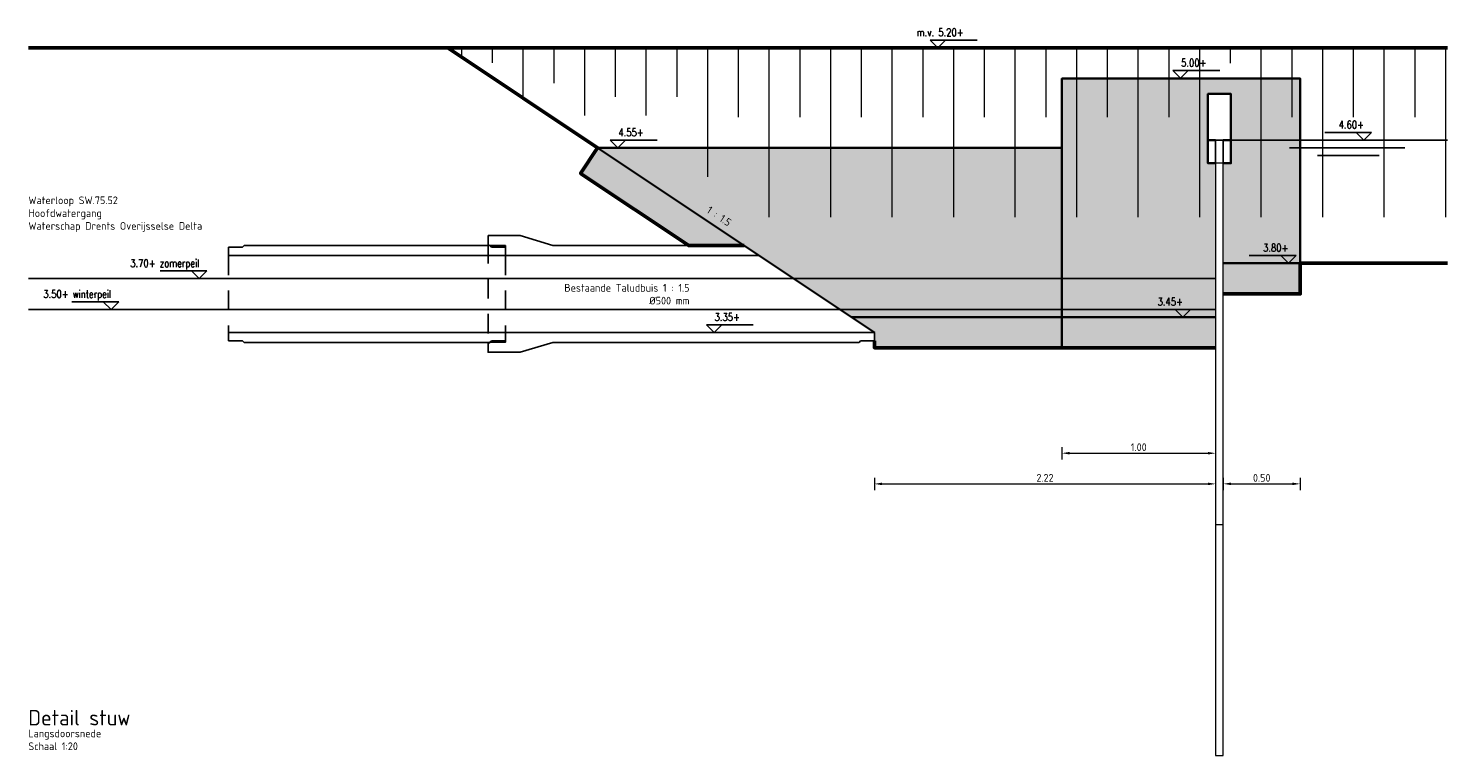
# Model space of a CAD drawing. Header units: metres. Extents: x 207669 to 209690, y 476021 to 477293.
# Tile 45 of 49: x 209340.52 to 209349.75, y 476327.13 to 476331.86. Entities that reach past the tile are written whole.
import ezdxf
from ezdxf.enums import TextEntityAlignment as Align

# ---------------------------------------------------------------- set-up
doc = ezdxf.new("R2010")
doc.units = ezdxf.units.M
doc.linetypes.add('DASHED2', pattern=[9.524999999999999, 6.35, -3.175])
doc.layers.get('0').update_dxf_attribs({"linetype": 'CONTINUOUS'})
doc.layers.get('defpoints').update_dxf_attribs({"color": 30, "linetype": 'CONTINUOUS'})
for name, color, linetype in [('LBA-dsn', 7, 'CONTINUOUS'), ('LBA-dsn-maatv_hoogte', 7, 'CONTINUOUS'), ('N-WE-OB-WATERLIJN-GD', 153, 'CONTINUOUS')]:
    doc.layers.add(name, color=color, linetype=linetype)
for name, color, linetype, lineweight in [('N-WE-GK-BESCHOEIING_DAMWAND_PLANK-GD', 253, 'CONTINUOUS', 18), ('N-WE-GR-MAAIVELD-GD', 90, 'CONTINUOUS', 50), ('N-WE-GW-GRONDWERKLIJN_KRUIN-G', 50, 'CONTINUOUS', 35), ('N-WE-GW-TALUDARCERING_KORT-G', 90, 'CONTINUOUS', 50), ('N-WE-RI-PUT-G', 7, 'CONTINUOUS', 35), ('N-WE-RI-PUT-T25', 7, 'CONTINUOUS', 25), ('N-WE-VH-M', 7, 'CONTINUOUS', 18), ('N-WE-VH-T25', 7, 'CONTINUOUS', 25), ('N-WE-VH-T50', 4, 'CONTINUOUS', 50), ('N-WE-VH-VERHARDING_TEGEL_GRAS-GD', 70, 'CONTINUOUS', 50), ('X-XX-AL-AANPIJLING-T25', 7, 'CONTINUOUS', 25)]:
    doc.layers.add(name, color=color, linetype=linetype, lineweight=lineweight)
doc.styles.add('NLCS-ISO', font='NLCS-ISO.ttf')
doc.styles.add('NLCS-ISO-M250-T25', font='NLCS-ISO.ttf')
doc.styles.add('SIMPLEX', font='simplex.shx', dxfattribs={"width": 0.8, "height": 0.5})
doc.dimstyles.new('NLCS-M20-T25-PIJL-X_L2_H1', dxfattribs={"dimscale": 0.02, "dimtxt": 2.5, "dimasz": 2.5, "dimexe": 2, "dimexo": 2, "dimgap": 0.7, "dimtad": 1, "dimdec": 3, "dimzin": 0, "dimdsep": 46, "dimtxsty": 'NLCS-ISO-M250-T25', "dimcen": 0, "dimdle": 2, "dimclrd": 256, "dimclre": 256, "dimclrt": 256, "dimadec": 1, "dimazin": 0, "dimtfac": 1, "dimtdec": 3, "dimtofl": 0, "dimtmove": 1, "dimatfit": 0, "dimfxl": 2, "dimfxlon": 1, "dimtfillclr": 254, "dimtolj": 1, "dimtzin": 0, "dimlwd": 18, "dimlwe": 18, "dimarcsym": 0})

# ---------------------------------------------------------------- blocks, each defined once
blk = doc.blocks.new('nap-links')
for p, q in [((-0.01274223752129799, 0.002499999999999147), (0.002499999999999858, 0.002499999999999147)), ((-0.002499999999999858, 0.002499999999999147), (0, 0)), ((0, 0), (0.002499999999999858, 0.002499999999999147))]:
    blk.add_line(p, q)
at = {"style": 'SIMPLEX', "width": 0.8}
blk.add_attdef('NAP hoogte', text='', height=0.0025, dxfattribs=at).set_placement((0, 0.003750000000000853), align=Align.RIGHT)
blk = doc.blocks.new('A$C58DF25C4')
at = {"layer": 'LBA-dsn'}
for p, q in [((-1.799999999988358, 0.3049999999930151), (-1.799999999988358, 0.25)), ((-1.709999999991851, 0.3049999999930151), (-1.799999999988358, 0.3049999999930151)), ((-1.699999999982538, 0.3150000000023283), (-1.709999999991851, 0.3049999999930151)), ((-1.699999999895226, 0.3150000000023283), (-0.1000000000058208, 0.3150000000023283)), ((-1.699999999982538, 0.3150000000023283), (-1.699999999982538, 0.3150000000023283)), ((-0.1000000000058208, 0.3150000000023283), (-0.1000000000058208, 0.3150000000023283)), ((-0.1000000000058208, 0.3150000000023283), (-0.08999999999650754, 0.3049999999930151)), ((-0.08999999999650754, 0.3049999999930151), (0, 0.3049999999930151)), ((0, 0.3049999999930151), (0, 0.25)), ((-1.799999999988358, 0.25), (0, 0.25)), ((-1.799999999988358, -0.25), (0, -0.25)), ((-1.799999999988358, -0.3049999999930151), (-1.799999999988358, -0.25)), ((0, -0.3049999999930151), (0, -0.25)), ((-1.709999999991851, -0.3049999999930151), (-1.799999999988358, -0.3049999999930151)), ((-1.699999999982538, -0.3150000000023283), (-1.709999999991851, -0.3049999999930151)), ((-1.700000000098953, -0.3149999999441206), (-0.1000000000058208, -0.3150000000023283)), ((-1.699999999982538, -0.3150000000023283), (-1.699999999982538, -0.3150000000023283)), ((-0.1000000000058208, -0.3150000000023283), (-0.08999999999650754, -0.3049999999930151)), ((-0.1000000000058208, -0.3150000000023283), (-0.1000000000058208, -0.3150000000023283)), ((-0.08999999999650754, -0.3049999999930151), (0, -0.3049999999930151))]:
    blk.add_line(p, q, dxfattribs=at)
at = {"layer": 'LBA-dsn', "color": 253, "linetype": 'DASHED2', "ltscale": 0.02}
for p, q in [((-1.799999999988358, 0.25), (-1.799999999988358, -0.25)), ((0, 0.25), (0, -0.25))]:
    blk.add_line(p, q, dxfattribs=at)
blk = doc.blocks.new('*D42')
at = {"layer": 'defpoints', "color": 0, "transparency": 16777216}
for p in [(209348.2953902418, 476330.1298933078), (209348.7953902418, 476330.1298933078), (209348.7953902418, 476328.895930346)]:
    blk.add_point(p, dxfattribs=at)
at = {"layer": 'N-WE-VH-M', "linetype": 'Continuous', "lineweight": 18, "transparency": 16777216}
for p, q in [((209348.2953902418, 476328.9359303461), (209348.2953902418, 476328.8559303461)), ((209348.7953902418, 476328.9359303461), (209348.7953902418, 476328.8559303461)), ((209348.3453902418, 476328.895930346), (209348.7453902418, 476328.895930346))]:
    blk.add_line(p, q, dxfattribs=at)
at = {"layer": 'N-WE-VH-M', "transparency": 16777216}
for points in [[(209348.3453902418, 476328.9042636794), (209348.3453902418, 476328.8875970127), (209348.2953902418, 476328.895930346)], [(209348.7453902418, 476328.9042636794), (209348.7453902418, 476328.8875970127), (209348.7953902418, 476328.895930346)]]:
    blk.add_solid(points, dxfattribs=at)
at = {"layer": 'N-WE-VH-M', "transparency": 16777216, "insert": (209348.5453902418, 476328.934930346), "char_height": 0.05, "attachment_point": 5, "style": 'NLCS-ISO-M250-T25'}
blk.add_mtext('\\A1;0.50', dxfattribs=at)
blk = doc.blocks.new('*D44')
at = {"layer": 'defpoints', "color": 0, "transparency": 16777216}
for p in [(209347.2453902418, 476329.7798933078), (209348.2453902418, 476329.7798933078), (209348.2453902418, 476329.0950377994)]:
    blk.add_point(p, dxfattribs=at)
at = {"layer": 'N-WE-VH-M', "linetype": 'Continuous', "lineweight": 18, "transparency": 16777216}
for p, q in [((209347.2453902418, 476329.1350377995), (209347.2453902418, 476329.0550377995)), ((209347.2953902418, 476329.0950377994), (209348.1953902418, 476329.0950377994)), ((209348.2453902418, 476329.1350377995), (209348.2453902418, 476329.0550377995))]:
    blk.add_line(p, q, dxfattribs=at)
at = {"layer": 'N-WE-VH-M', "transparency": 16777216}
for points in [[(209347.2953902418, 476329.1033711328), (209347.2953902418, 476329.0867044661), (209347.2453902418, 476329.0950377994)], [(209348.1953902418, 476329.1033711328), (209348.1953902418, 476329.0867044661), (209348.2453902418, 476329.0950377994)]]:
    blk.add_solid(points, dxfattribs=at)
at = {"layer": 'N-WE-VH-M', "transparency": 16777216, "insert": (209347.7453902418, 476329.1340377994), "char_height": 0.05, "attachment_point": 5, "style": 'NLCS-ISO-M250-T25'}
blk.add_mtext('\\A1;1.00', dxfattribs=at)
blk = doc.blocks.new('*D45')
at = {"layer": 'defpoints', "color": 0, "transparency": 16777216}
for p in [(209346.0261605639, 476329.8798933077), (209348.2453902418, 476329.8798933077), (209348.2453902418, 476328.8957598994)]:
    blk.add_point(p, dxfattribs=at)
at = {"layer": 'N-WE-VH-M', "linetype": 'Continuous', "lineweight": 18, "transparency": 16777216}
for p, q in [((209346.0261605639, 476328.9357598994), (209346.0261605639, 476328.8557598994)), ((209348.2453902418, 476328.9357598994), (209348.2453902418, 476328.8557598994)), ((209346.0761605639, 476328.8957598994), (209348.1953902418, 476328.8957598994))]:
    blk.add_line(p, q, dxfattribs=at)
at = {"layer": 'N-WE-VH-M', "transparency": 16777216}
for points in [[(209346.0761605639, 476328.9040932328), (209346.0761605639, 476328.887426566), (209346.0261605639, 476328.8957598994)], [(209348.1953902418, 476328.9040932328), (209348.1953902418, 476328.887426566), (209348.2453902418, 476328.8957598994)]]:
    blk.add_solid(points, dxfattribs=at)
at = {"layer": 'N-WE-VH-M', "transparency": 16777216, "insert": (209347.1357754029, 476328.9347598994), "char_height": 0.05, "attachment_point": 5, "style": 'NLCS-ISO-M250-T25'}
blk.add_mtext('\\A1;2.22', dxfattribs=at)

msp = doc.modelspace()

# ---------------------------------------------------------------- hatches: boundary and pattern name
at = {"layer": 'LBA-dsn'}
h = msp.add_hatch(color=254, dxfattribs=at)
h.dxf.hatch_style = 1
h.paths.add_polyline_path([(209348.7953902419, 476331.5298933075), (209347.2453902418, 476331.5298933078), (209347.2453902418, 476329.7798933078), (209348.2453902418, 476329.7798933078), (209348.2453902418, 476330.9798933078), (209348.1953902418, 476330.9798933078), (209348.1953902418, 476331.4280334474), (209348.3453902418, 476331.4298933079), (209348.3453902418, 476331.1298933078), (209348.3453902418, 476330.9798933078), (209348.2953902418, 476330.9798933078), (209348.2953902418, 476330.3298933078), (209348.7953902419, 476330.3298933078)])
h = msp.add_hatch(color=254, dxfattribs=at)
h.dxf.hatch_style = 1
h.paths.add_polyline_path([(209344.2261605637, 476331.0798933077), (209345.1786605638, 476330.4448933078), (209344.8181054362, 476330.4448933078), (209344.1152205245, 476330.9134832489)])
h = msp.add_hatch(color=254, dxfattribs=at)
h.dxf.hatch_style = 1
h.paths.add_polyline_path([(209344.2261605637, 476331.0798933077), (209345.8761605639, 476329.9798933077), (209347.2453902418, 476329.9798933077), (209347.2453902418, 476331.0798933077)])
h = msp.add_hatch(color=254, dxfattribs=at)
h.dxf.hatch_style = 1
h.paths.add_polyline_path([(209348.7953902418, 476330.1298933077), (209348.7953902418, 476330.3298933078), (209348.2953902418, 476330.3298933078), (209348.2953902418, 476330.1298933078)])
h = msp.add_hatch(color=254, dxfattribs=at)
h.dxf.hatch_style = 1
h.paths.add_polyline_path([(209347.2453902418, 476329.9798933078), (209347.2453902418, 476329.7798931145), (209346.0261605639, 476329.7798933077), (209346.0261605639, 476329.8248933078), (209346.0261605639, 476329.8798933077), (209345.876160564, 476329.9798933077)])

# ---------------------------------------------------------------- linework, layer by layer
for p, q in [((209343.6261605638, 476330.5088933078), (209343.5131605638, 476330.5088933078)), ((209343.5131605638, 476330.5088933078), (209343.5131605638, 476330.4538933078)), ((209343.6261605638, 476330.5088933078), (209343.7231605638, 476330.5088933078)), ((209343.7231605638, 476330.5088933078), (209343.9341605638, 476330.4448933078)), ((209343.5131605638, 476330.4538933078), (209343.5231605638, 476330.4438933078)), ((209343.6261605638, 476330.4438933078), (209343.5231605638, 476330.4438933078)), ((209343.6261605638, 476330.3798933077), (209343.6261605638, 476330.4438933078))]:
    msp.add_line(p, q, dxfattribs=at)
at = {"layer": 'LBA-dsn', "color": 253, "linetype": 'DASHED2', "ltscale": 0.02}
for p, q in [((209343.5131605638, 476330.4538933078), (209343.5131605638, 476329.8058933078)), ((209343.6261605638, 476330.3798933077), (209343.6261605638, 476329.8798933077))]:
    msp.add_line(p, q, dxfattribs=at)
at = {"layer": 'LBA-dsn', "flags": 128}
msp.add_lwpolyline([(209343.9341605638, 476330.4448933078), (209345.1786605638, 476330.4448933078), (209345.2761605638, 476330.3798933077), (209343.6261605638, 476330.3798933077)], dxfattribs=at)
at = {"layer": 'LBA-dsn', "color": 253, "linetype": 'DASHED2', "ltscale": 0.5, "flags": 128}
msp.add_lwpolyline([(209345.2761605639, 476330.3798933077), (209346.0261605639, 476329.8798933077)], dxfattribs=at)
at = {"layer": 'LBA-dsn', "flags": 128}
msp.add_lwpolyline([(209343.6261605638, 476329.8798933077), (209343.6261605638, 476329.8158933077), (209343.5231605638, 476329.8158933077), (209343.5131605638, 476329.8058933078), (209343.5131605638, 476329.7508933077), (209343.6261605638, 476329.7508933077), (209343.7231605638, 476329.7508933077), (209343.9341605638, 476329.8148933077), (209345.9261605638, 476329.8148933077), (209345.9261605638, 476329.8148933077), (209345.9361605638, 476329.8248933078), (209346.0261605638, 476329.8248933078), (209346.0261605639, 476329.8798933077)], close=True, dxfattribs=at)
at = {"layer": 'N-WE-GK-BESCHOEIING_DAMWAND_PLANK-GD', "color": 253, "flags": 128}
msp.add_lwpolyline([(209348.2453902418, 476330.9798933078), (209348.2453902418, 476327.1298933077), (209348.2953902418, 476327.1298933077), (209348.2953902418, 476330.9798933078)], close=True, dxfattribs=at)
msp.add_lwpolyline([(209348.2953902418, 476328.6298933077), (209348.2453902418, 476328.6298933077)], dxfattribs=at)
at = {"layer": 'N-WE-GR-MAAIVELD-GD', "flags": 128}
for points in [[(209340.523518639, 476331.7298933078), (209349.7543519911, 476331.7298933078)], [(209344.2261605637, 476331.0798933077), (209343.2511605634, 476331.7298933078)], [(209348.2953902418, 476330.1298933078), (209348.7953902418, 476330.1298933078), (209348.7953902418, 476330.3298933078), (209349.7543519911, 476330.3298933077)]]:
    msp.add_lwpolyline(points, dxfattribs=at)
at = {"layer": 'N-WE-GW-GRONDWERKLIJN_KRUIN-G', "color": 7}
for p, q in [((209348.2953902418, 476330.3298933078), (209348.7953902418, 476330.3298933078)), ((209347.2453902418, 476329.9798933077), (209345.876160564, 476329.9798933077))]:
    msp.add_line(p, q, dxfattribs=at)
at = {"layer": 'N-WE-GW-GRONDWERKLIJN_KRUIN-G', "color": 7, "flags": 128}
for points in [[(209348.7953902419, 476330.3298933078), (209348.7953902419, 476331.5298933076), (209347.2453902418, 476331.5298933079), (209347.2453902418, 476329.7798933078)], [(209344.2261605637, 476331.0798933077), (209346.0261605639, 476329.8798933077)], [(209344.2261605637, 476331.0798933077), (209347.2453902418, 476331.0798933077)], [(209347.2453902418, 476329.9798933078), (209348.2453902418, 476329.9798933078)]]:
    msp.add_lwpolyline(points, dxfattribs=at)
at = {"layer": 'N-WE-GW-TALUDARCERING_KORT-G', "color": 252, "lineweight": 5}
for p, q in [((209343.3427157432, 476331.6688565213), (209343.3427157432, 476331.7298933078)), ((209343.5427157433, 476331.6327082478), (209343.5427157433, 476331.7298933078)), ((209343.7427157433, 476331.4021898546), (209343.7427157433, 476331.7298933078)), ((209343.9427157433, 476331.4993749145), (209343.9427157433, 476331.7298933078)), ((209344.1427157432, 476331.2903692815), (209344.1427157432, 476331.7298933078)), ((209344.3427157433, 476331.4101312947), (209344.3427157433, 476331.7298933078)), ((209344.5427157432, 476331.2903692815), (209344.5427157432, 476331.7298933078)), ((209344.7427157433, 476331.4101312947), (209344.7427157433, 476331.7298933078)), ((209344.9427157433, 476330.8903692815), (209344.9427157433, 476331.7298933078)), ((209345.1427157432, 476331.2798933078), (209345.1427157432, 476331.7298933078)), ((209345.3427157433, 476330.6298933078), (209345.3427157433, 476331.7298933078)), ((209345.5427157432, 476331.2798933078), (209345.5427157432, 476331.7298933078)), ((209345.7427157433, 476330.6298933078), (209345.7427157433, 476331.7298933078)), ((209345.9427157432, 476331.2798933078), (209345.9427157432, 476331.7298933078)), ((209346.1427157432, 476330.6298933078), (209346.1427157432, 476331.7298933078)), ((209346.3427157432, 476331.2798933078), (209346.3427157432, 476331.7298933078)), ((209346.5427157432, 476330.6298933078), (209346.5427157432, 476331.7298933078)), ((209346.7427157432, 476331.2798933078), (209346.7427157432, 476331.7298933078)), ((209346.9427157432, 476330.6298933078), (209346.9427157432, 476331.7298933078)), ((209347.1427157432, 476331.2798933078), (209347.1427157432, 476331.7298933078)), ((209347.3427157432, 476330.6298933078), (209347.3427157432, 476331.7298933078)), ((209347.5427157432, 476331.2798933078), (209347.5427157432, 476331.7298933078)), ((209347.7427157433, 476330.6298933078), (209347.7427157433, 476331.7298933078)), ((209347.9427157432, 476331.2798933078), (209347.9427157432, 476331.7298933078)), ((209348.1427157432, 476330.6298933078), (209348.1427157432, 476331.7298933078)), ((209348.3427157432, 476331.6298933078), (209348.3427157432, 476331.7298933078)), ((209348.5427157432, 476330.6298933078), (209348.5427157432, 476331.7298933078)), ((209348.7427157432, 476331.2798933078), (209348.7427157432, 476331.7298933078)), ((209348.9427157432, 476330.6298933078), (209348.9427157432, 476331.7298933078)), ((209349.1427157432, 476331.2798933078), (209349.1427157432, 476331.7298933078)), ((209349.3427157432, 476330.6298933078), (209349.3427157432, 476331.7298933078)), ((209349.5427157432, 476331.2798933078), (209349.5427157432, 476331.7298933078)), ((209349.7427157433, 476330.6298933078), (209349.7427157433, 476331.7298933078))]:
    msp.add_line(p, q, dxfattribs=at)
at = {"layer": 'N-WE-OB-WATERLIJN-GD', "flags": 128}
for points in [[(209349.7543519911, 476331.1298933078), (209348.3453902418, 476331.1298933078)], [(209348.725777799, 476331.0798933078), (209349.475777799, 476331.0798933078)], [(209348.9085128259, 476331.0298933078), (209349.3085128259, 476331.0298933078)], [(209347.2453902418, 476330.2298933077), (209340.5235186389, 476330.2298933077)], [(209348.2453902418, 476330.2298933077), (209347.2453902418, 476330.2298933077)], [(209347.2453902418, 476330.0298933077), (209340.5235186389, 476330.0298933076)], [(209348.2453902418, 476330.0298933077), (209347.2453902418, 476330.0298933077)]]:
    msp.add_lwpolyline(points, dxfattribs=at)
at = {"layer": 'N-WE-RI-PUT-G', "flags": 128}
for points in [[(209348.3453902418, 476331.1298933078), (209348.3453902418, 476331.4298933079), (209348.1953902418, 476331.4298933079), (209348.1953902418, 476331.1298933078)], [(209348.2453902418, 476331.1298933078), (209348.1953902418, 476331.1298933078), (209348.1953902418, 476330.9798933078), (209348.2453902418, 476330.9798933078)], [(209348.2953902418, 476330.9798933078), (209348.3453902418, 476330.9798933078), (209348.3453902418, 476331.1298933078), (209348.2953902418, 476331.1298933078)]]:
    msp.add_lwpolyline(points, dxfattribs=at)
at = {"layer": 'N-WE-VH-VERHARDING_TEGEL_GRAS-GD', "flags": 128}
for points in [[(209344.2261605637, 476331.0798933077), (209344.1152205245, 476330.9134832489), (209344.8181054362, 476330.4448933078), (209345.1786605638, 476330.4448933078)], [(209347.2453902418, 476329.7798931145), (209346.0260911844, 476329.7798934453), (209346.0261605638, 476329.8248933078)], [(209347.2453902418, 476329.7798933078), (209348.2453902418, 476329.7798933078)]]:
    msp.add_lwpolyline(points, dxfattribs=at)
at = {"layer": 'X-XX-AL-AANPIJLING-T25', "flags": 128}
for points in [[(209348.2453902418, 476331.1298933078), (209348.2453902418, 476330.9798933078)], [(209348.2453902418, 476331.1298933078), (209348.2953902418, 476331.1298933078), (209348.2953902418, 476330.9798933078)]]:
    msp.add_lwpolyline(points, dxfattribs=at)

# ---------------------------------------------------------------- block references
at = {"layer": 'LBA-dsn', "xscale": -1}
msp.add_blockref('A$C58DF25C4', (209341.8261605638, 476330.1298933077), dxfattribs=at)
at = {"layer": 'LBA-dsn-maatv_hoogte'}
ref = msp.add_blockref('nap-links', (209346.4387750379, 476331.7298933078), dxfattribs=dict(at, xscale=-20, yscale=20, zscale=2))
ref.add_attrib('NAP hoogte', 'm.v. 5.20+', dxfattribs={"layer": '0', "height": 0.05000000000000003, "style": 'SIMPLEX', "width": 0.8}).set_placement((209346.6063940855, 476331.8048933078), align=Align.RIGHT)
ref = msp.add_blockref('nap-links', (209348.0178938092, 476331.5323897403), dxfattribs=dict(at, xscale=-20, yscale=20, zscale=2))
ref.add_attrib('NAP hoogte', '5.00+', dxfattribs={"layer": '0', "height": 0.05000000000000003, "style": 'SIMPLEX', "width": 0.8}).set_placement((209348.1855128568, 476331.6073897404), align=Align.RIGHT)
at = {"layer": 'LBA-dsn-maatv_hoogte', "xscale": 20, "yscale": 20, "zscale": 2}
for p, values in [((209349.2101108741, 476331.1298933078), {'NAP hoogte': '4.60+'}), ((209348.7187591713, 476330.3298933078), {'NAP hoogte': '3.80+'}), ((209341.635207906, 476330.2298933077), {'NAP hoogte': '3.70+ zomerpeil'}), ((209341.0609759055, 476330.0298933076), {'NAP hoogte': '3.50+ winterpeil'}), ((209348.0327180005, 476329.9798933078), {'NAP hoogte': '3.45+'})]:
    msp.add_blockref('nap-links', p, dxfattribs=at).add_auto_attribs(values)
at = {"layer": 'LBA-dsn-maatv_hoogte'}
ref = msp.add_blockref('nap-links', (209344.3581009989, 476331.0798933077), dxfattribs=dict(at, xscale=-20, yscale=20, zscale=2))
ref.add_attrib('NAP hoogte', '4.55+', dxfattribs={"layer": '0', "height": 0.05000000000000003, "style": 'SIMPLEX', "width": 0.8}).set_placement((209344.5257200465, 476331.1548933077), align=Align.RIGHT)
ref = msp.add_blockref('nap-links', (209344.9833929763, 476329.8798933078), dxfattribs=dict(at, xscale=-20, yscale=20, zscale=2))
ref.add_attrib('NAP hoogte', '3.35+', dxfattribs={"layer": '0', "height": 0.05000000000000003, "style": 'SIMPLEX', "width": 0.8}).set_placement((209345.151012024, 476329.9548933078), align=Align.RIGHT)

# ---------------------------------------------------------------- texts
at = {"layer": 'N-WE-RI-PUT-T25', "insert": (209345.0160502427, 476330.6354123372), "char_height": 0.05, "attachment_point": 5, "rotation": 326.3099324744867, "style": 'NLCS-ISO'}
msp.add_mtext_dynamic_manual_height_columns('1 : 1.5', width=0.7466478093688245, gutter_width=0.25, heights=[0], dxfattribs=at)
at = {"layer": 'N-WE-VH-T25', "insert": (209340.523518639, 476327.2989728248), "char_height": 0.05, "width": 0.9330647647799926, "attachment_point": 1, "style": 'NLCS-ISO'}
msp.add_mtext('Langsdoorsnede\\PSchaal 1:20', dxfattribs=at)
at = {"layer": 'N-WE-VH-T50', "style": 'NLCS-ISO'}
msp.add_text('Detail stuw', height=0.1, dxfattribs=at).set_placement((209340.523518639, 476327.4261003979), align=Align.TOP_LEFT)
at = {"layer": 'X-XX-AL-AANPIJLING-T25', "insert": (209340.523518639, 476330.7636303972), "char_height": 0.05, "attachment_point": 1, "style": 'NLCS-ISO'}
msp.add_mtext('Waterloop SW.75.52\\PHoofdwatergang\\PWaterschap Drents Overijsselse Delta', dxfattribs=at)
at = {"layer": 'X-XX-AL-AANPIJLING-T25', "insert": (209344.8236526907, 476330.1948564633), "char_height": 0.05, "width": 1.035794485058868, "attachment_point": 3, "style": 'NLCS-ISO'}
msp.add_mtext('Bestaande Taludbuis 1 : 1.5\\P%%C500 mm', dxfattribs=at)

# ---------------------------------------------------------------- dimensions: what is measured, and where the dimension line sits
at = {"layer": 'N-WE-VH-M'}
for base, p1, p2, picture, middle in [((209348.7953902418, 476328.895930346), (209348.2953902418, 476330.1298933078), (209348.7953902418, 476330.1298933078), '*D42', (209348.5453902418, 476328.934930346)), ((209348.2453902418, 476329.0950377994), (209347.2453902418, 476329.7798933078), (209348.2453902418, 476329.7798933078), '*D44', (209347.7453902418, 476329.1340377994))]:
    dim = msp.add_linear_dim(base=base, p1=p1, p2=p2, dimstyle='NLCS-M20-T25-PIJL-X_L2_H1', override={"dimdec": 2, "dimtdec": 2}, dxfattribs=at)
    dim.commit()
    dim.dimension.update_dxf_attribs({"geometry": picture, "text_midpoint": middle})
dim = msp.add_aligned_dim(p1=(209346.0261605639, 476329.8798933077), p2=(209348.2453902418, 476329.8798933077), distance=-0.9841334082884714, dimstyle='NLCS-M20-T25-PIJL-X_L2_H1', override={"dimdec": 2, "dimtdec": 2}, dxfattribs=at)
dim.commit()
dim.dimension.update_dxf_attribs({"geometry": '*D45', "text_midpoint": (209347.1357754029, 476328.9347598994)})

doc.saveas('drawing.dxf')
